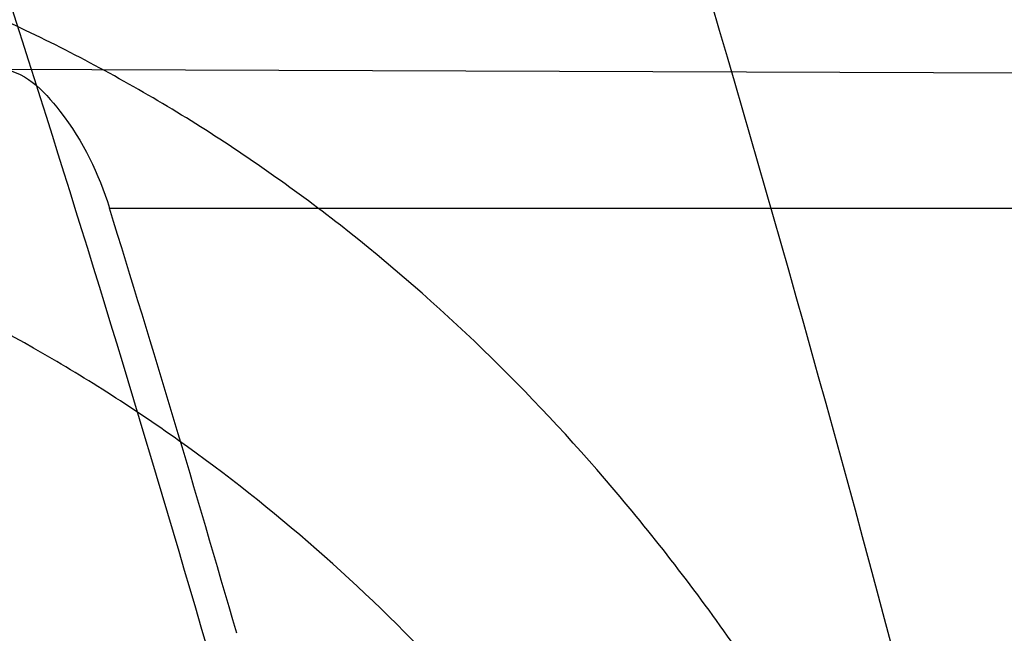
# Model space of a CAD drawing. Header units: millimetres. Extents: x 0 to 297, y 0 to 210.
# Tile 48 of 256: x 143.4739 to 143.4924, y 91.0929 to 91.1045. Entities that reach past the tile are written whole.
import ezdxf

# ---------------------------------------------------------------- set-up
doc = ezdxf.new("R2010")
doc.units = ezdxf.units.MM
doc.header["$LTSCALE"] = 16.335
doc.layers.get('0').update_dxf_attribs({"linetype": 'CONTINUOUS'})
for name, color, linetype in [('01_GLOBAL', 7, 'CONTINUOUS'), ('INTFCLR_1', 7, 'CONTINUOUS'), ('INTFCLR_144815', 7, 'CONTINUOUS')]:
    doc.layers.add(name, color=color, linetype=linetype)

msp = doc.modelspace()

# ---------------------------------------------------------------- linework, layer by layer
at = {"color": 7, "linetype": 'Continuous'}
msp.add_circle((144.2368034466, 92.193132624), 3.04, dxfattribs=at)
at = {"color": 9, "linetype": 'Continuous'}
msp.add_arc((144.2368034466, 92.193132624), 3.001038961, 182.9674534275, 267.0325465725, dxfattribs=at)
at = {"layer": '01_GLOBAL', "color": 7, "linetype": 'Continuous'}
msp.add_circle((144.2368034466, 92.193132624), 3.08, dxfattribs=at)
at = {"layer": 'INTFCLR_1', "color": 9, "linetype": 'Continuous'}
for p, q in [((143.4735235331, 91.10352335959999), (143.543664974, 91.1032785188)), ((143.4756137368, 91.1009089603), (143.5442669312, 91.1009089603))]:
    msp.add_line(p, q, dxfattribs=at)
at = {"layer": 'INTFCLR_1', "color": 6, "linetype": 'Continuous'}
for centre, radius, start, end in [((143.076579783, 90.97690896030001), 0.4827613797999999, 270, 90.00000002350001), ((143.076579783, 90.97690896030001), 0.4587930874, 270, 90.00000002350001), ((143.0759183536, 90.9769117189), 0.4184874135, 16.0920984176, 17.2354244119)]:
    msp.add_arc(centre, radius, start, end, dxfattribs=at)
at = {"layer": 'INTFCLR_1', "color": 9, "linetype": 'Continuous'}
msp.add_arc((143.076579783, 90.97690896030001), 0.417241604, 15.0858372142, 18.3537618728, dxfattribs=at)
for points, knots in [([(143.505791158, 90.8276271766), (143.5067409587, 90.8302116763), (143.5086022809, 90.8354304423), (143.5121486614, 90.84601401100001), (143.5179028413, 90.8650111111), (143.5232385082, 90.8873082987), (143.5267617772, 90.90723622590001), (143.5282429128, 90.9174118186), (143.5290073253, 90.92329723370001), (143.5307716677, 90.93807275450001), (143.5326049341, 90.9633194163), (143.5323109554, 90.99310602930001), (143.5309256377, 91.0124090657), (143.5300542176, 91.021322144), (143.5294126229, 91.02725019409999), (143.5274302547, 91.04325002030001), (143.5229291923, 91.06887020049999), (143.5164430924, 91.09388353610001), (143.5118037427, 91.1087295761), (143.5100588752, 91.1140398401), (143.5074043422, 91.1218621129), (143.501415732, 91.13821577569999), (143.4910739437, 91.16221785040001), (143.4792964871, 91.1848938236), (143.4710860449, 91.1988510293), (143.4672487, 91.2050639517), (143.4646994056, 91.2091138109), (143.4578048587, 91.21976497), (143.446251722, 91.2361118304), (143.4302039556, 91.2560120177), (143.4166114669, 91.2709286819), (143.4071163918, 91.280463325), (143.4018664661, 91.2855115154), (143.3945821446, 91.292319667), (143.3843862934, 91.301234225), (143.373349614, 91.3098835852), (143.3667450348, 91.31458051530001), (143.3640805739, 91.316384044), (143.3625174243, 91.3174211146), (143.360134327, 91.3189510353), (143.3576340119, 91.3204557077), (143.3554317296, 91.3216111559), (143.3541938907, 91.32218598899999), (143.3532081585, 91.3225375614), (143.3525262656, 91.3226967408), (143.3519536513, 91.3226102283), (143.3518421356, 91.322071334), (143.35211692, 91.3214756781), (143.35259409, 91.3206502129), (143.3533650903, 91.31961113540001), (143.354392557, 91.3183442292), (143.3556852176, 91.31685831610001), (143.3572290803, 91.3151525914), (143.358673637, 91.31359842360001), (143.3599466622, 91.3122446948), (143.3621637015, 91.30990205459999), (143.3658426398, 91.3060562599), (143.3733257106, 91.29820400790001), (143.3814986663, 91.2893945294), (143.3889438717, 91.2809746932), (143.3935459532, 91.2756206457), (143.4009463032, 91.2668314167), (143.4122758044, 91.252588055), (143.4271285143, 91.2318655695), (143.4378788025, 91.2149484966), (143.4449171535, 91.2029069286), (143.4496927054, 91.19443764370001), (143.457931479, 91.1789786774), (143.4689344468, 91.1556341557), (143.4765250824, 91.1361710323), (143.480055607, 91.1260798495)], [0, 0, 0, 0, 0.0103790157, 0.0208837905, 0.0420711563, 0.0851838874, 0.1071959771, 0.1183352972, 0.1239410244, 0.1295662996, 0.174425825, 0.2192336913, 0.2417180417, 0.247353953, 0.2529903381, 0.2641931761, 0.3081223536, 0.3509244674, 0.3614867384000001, 0.3667496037, 0.3719933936, 0.3926231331, 0.4323811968, 0.4704128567, 0.4888542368, 0.4934078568, 0.4979383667, 0.5068920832, 0.5412323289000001, 0.5733304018, 0.6031976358, 0.6172527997, 0.6240454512, 0.6306500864, 0.6548352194, 0.6750684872, 0.6834752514, 0.6853781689, 0.6871962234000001, 0.6905460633, 0.6960524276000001, 0.6981915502, 0.6999110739, 0.7012078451, 0.7020914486, 0.7026255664, 0.703100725, 0.7038824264, 0.7050749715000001, 0.7066970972, 0.7087489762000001, 0.7112252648, 0.7141188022, 0.7174211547, 0.7192230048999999, 0.7211233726, 0.7295789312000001, 0.7392839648, 0.7620096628, 0.7748693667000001, 0.7816473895, 0.7886214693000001, 0.8181786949, 0.8502212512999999, 0.8846823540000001, 0.8936821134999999, 0.9027944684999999, 0.9213301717, 0.9597016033, 1, 1, 1, 1]), ([(143.3574002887, 91.32090895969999), (143.3579828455, 91.3209088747), (143.360948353, 91.3197357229), (143.3643531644, 91.3177442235), (143.3676585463, 91.31566523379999), (143.3692467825, 91.31463053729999), (143.3719545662, 91.31283211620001), (143.378664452, 91.3081521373), (143.3898825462, 91.2995381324), (143.4002548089, 91.29065717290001), (143.4076654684, 91.28387553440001), (143.4130031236, 91.27885055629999), (143.422653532, 91.2693642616), (143.4364709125, 91.2545242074), (143.4527894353, 91.23472347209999), (143.4645442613, 91.2184512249), (143.4715593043, 91.2078481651), (143.474151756, 91.2038188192), (143.4780526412, 91.1976396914), (143.4863962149, 91.18376385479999), (143.4983688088, 91.16121559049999), (143.5088888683, 91.1373346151), (143.5149812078, 91.1210611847), (143.5176807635, 91.1132799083), (143.5194547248, 91.1079989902), (143.524169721, 91.0932405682), (143.5307635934, 91.068371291), (143.5353421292, 91.0428843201), (143.5373581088, 91.02696958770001), (143.5380104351, 91.0210743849), (143.5388963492, 91.01221151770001), (143.5403047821, 90.993017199), (143.5406037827, 90.96339318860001), (143.5387395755, 90.93828707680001), (143.5369460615, 90.9235962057), (143.5361688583, 90.9177433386), (143.5346627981, 90.9076231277), (143.5310794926, 90.8877998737), (143.5256534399, 90.86562413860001), (143.5198047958, 90.8467377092), (143.5161994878, 90.83621326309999), (143.5143072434, 90.8310236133), (143.5133416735, 90.828453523)], [0, 0, 0, 0, 0.0031306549, 0.0166311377, 0.0214593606, 0.0240790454, 0.0268205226, 0.0389267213, 0.0680356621, 0.1027866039, 0.1122691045, 0.1220183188, 0.1421809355, 0.1849822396, 0.2309158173, 0.2799873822, 0.2927706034, 0.2992370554, 0.3057353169, 0.3320403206, 0.3862319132, 0.4428084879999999, 0.4721383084, 0.4795908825, 0.487069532, 0.5020757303, 0.5628487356, 0.6251729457, 0.6410612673, 0.6490543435, 0.6570463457, 0.6889269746, 0.7524526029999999, 0.8160592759, 0.8240370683, 0.8319876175, 0.8477879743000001, 0.8790177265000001, 0.9402188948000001, 0.970317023, 0.9852457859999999, 1, 1, 1, 1]), ([(143.4782142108, 91.07575146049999), (143.4778432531, 91.07717322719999), (143.4772516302, 91.0792938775), (143.4763913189, 91.0820936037), (143.4750599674, 91.0861664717), (143.4728492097, 91.09203419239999), (143.4701809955, 91.0976425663), (143.4682125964, 91.1011630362), (143.4668805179, 91.10340012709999), (143.4644747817, 91.1070712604), (143.4606652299, 91.1118482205), (143.456701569, 91.11554701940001), (143.453888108, 91.11769080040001), (143.4519718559, 91.1190336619), (143.4484919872, 91.1211788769), (143.4431212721, 91.1236822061), (143.4379877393, 91.12526904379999), (143.4344326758, 91.1261085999), (143.4319715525, 91.1266220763), (143.4275405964, 91.1273837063), (143.420994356, 91.1280917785), (143.4142890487, 91.1284340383), (143.4094678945, 91.128544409), (143.4066374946, 91.1285772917), (143.4023062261, 91.1285997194), (143.3957460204, 91.128539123), (143.3869266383, 91.1283515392), (143.3810082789, 91.12819192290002), (143.3780296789, 91.12810376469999)], [0, 0, 0, 0, 0.0346278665, 0.051871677, 0.0690216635, 0.135606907, 0.1994957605, 0.215141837, 0.2306514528, 0.2608466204, 0.3185308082, 0.3741944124, 0.3880448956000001, 0.4018755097, 0.4293241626, 0.4842905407, 0.5409817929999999, 0.5556132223, 0.5703744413, 0.6002237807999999, 0.6615312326, 0.7254044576, 0.7584008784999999, 0.7751754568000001, 0.7921112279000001, 0.8604747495, 0.9297738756, 1, 1, 1, 1]), ([(143.480055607, 91.1260798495), (143.4837259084, 91.1155891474), (143.4903909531, 91.0940316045), (143.4967360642, 91.0663225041), (143.4998687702, 91.04781634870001), (143.5011284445, 91.03908602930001), (143.5019170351, 91.03321160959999), (143.5038463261, 91.0170292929), (143.5057008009, 90.99034417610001), (143.5054397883, 90.96356436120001), (143.5044671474, 90.9471924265), (143.504022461, 90.9412179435), (143.5032714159, 90.9323261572), (143.5012002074, 90.91339241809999), (143.4963788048, 90.88484585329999), (143.49048443, 90.86114028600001), (143.4864832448, 90.8475354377), (143.4848602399, 90.84220041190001), (143.4819377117, 90.8330489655), (143.4757637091, 90.8153843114), (143.4658991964, 90.7913053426), (143.4557508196, 90.7706295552), (143.4492053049, 90.7585613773), (143.4468307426, 90.7543048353), (143.4433023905, 90.74809499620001), (143.4357024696, 90.7352960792), (143.4236423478, 90.7168780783), (143.4088585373, 90.6967735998), (143.3981978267, 90.6836583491), (143.3920521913, 90.6764597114), (143.3897353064, 90.67377295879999), (143.3858253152, 90.6693041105), (143.3786022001, 90.6612629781), (143.3707422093, 90.65288706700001), (143.3636495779, 90.6454713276), (143.3593994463, 90.6410102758), (143.3560255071, 90.6373676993), (143.3538487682, 90.6348460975), (143.3526496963, 90.6332520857), (143.3521523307, 90.6324062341), (143.3518509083, 90.63179937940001), (143.3519780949, 90.6310096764), (143.3536612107, 90.6313530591), (143.3555127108, 90.6322404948), (143.3588652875, 90.6340529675), (143.3620632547, 90.63609007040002), (143.3646891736, 90.63783994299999), (143.3663741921, 90.6389985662), (143.3692060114, 90.6409804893), (143.3737350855, 90.64429641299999), (143.3800639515, 90.6492162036), (143.3895251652, 90.6570018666), (143.3979931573, 90.6645963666), (143.4054028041, 90.6717023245), (143.4107134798, 90.67694344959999), (143.4202844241, 90.68681168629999), (143.4339256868, 90.7022001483), (143.4499433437, 90.72266038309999), (143.4614126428, 90.7394215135), (143.4682300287, 90.75032242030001), (143.4707469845, 90.75446396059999), (143.4745342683, 90.76081850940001), (143.4826220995, 90.77508671), (143.4941655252, 90.79824657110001), (143.5021068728, 90.8176018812), (143.505791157, 90.8276271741)], [0, 0, 0, 0, 0.0419354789, 0.08505031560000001, 0.1071497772, 0.1127379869, 0.1183317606, 0.1295131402, 0.1742263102, 0.2191466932, 0.230445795, 0.2361065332, 0.241751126, 0.2641147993, 0.3079545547, 0.3508736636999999, 0.3561840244, 0.3614616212, 0.3719139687, 0.3924297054, 0.4320526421, 0.4700131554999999, 0.4792642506, 0.483852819, 0.4884035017, 0.5062126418, 0.5400088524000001, 0.5714206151, 0.6003317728, 0.6037560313, 0.6071340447, 0.6137178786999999, 0.6261602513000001, 0.6479155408, 0.6570536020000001, 0.6648783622, 0.6711643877, 0.6757843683, 0.6774462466, 0.6786751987, 0.6794900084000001, 0.6799813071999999, 0.6813020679, 0.6842478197, 0.6888651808, 0.6950795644, 0.6987591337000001, 0.70073729, 0.7027989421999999, 0.7117993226, 0.7219139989, 0.7330405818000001, 0.7580265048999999, 0.7648041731, 0.7717766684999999, 0.7861782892, 0.816667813, 0.8493175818, 0.8841610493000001, 0.8932352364, 0.8978283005, 0.9024468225, 0.9211469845, 0.9596997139, 1, 1, 1, 1]), ([(143.4760311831, 91.07510722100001), (143.4756628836, 91.0764621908), (143.4750755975, 91.07848288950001), (143.4742230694, 91.081149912), (143.4729040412, 91.0850335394), (143.4707156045, 91.0906309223), (143.4680853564, 91.0959748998), (143.4661490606, 91.09933023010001), (143.464837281, 91.10146586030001), (143.4624672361, 91.1049749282), (143.4587207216, 91.1095433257), (143.4548405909, 91.11307904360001), (143.4520891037, 91.1151331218), (143.4502128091, 91.1164235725), (143.4468054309, 91.11848832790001), (143.4415565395, 91.1209060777), (143.4365468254, 91.1224535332), (143.433077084, 91.1232793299), (143.4306756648, 91.12378839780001), (143.4263533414, 91.12454734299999), (143.419970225, 91.1252773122), (143.4134314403, 91.12566151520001), (143.4087303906, 91.12581108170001), (143.4059708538, 91.12586891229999), (143.401748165, 91.1259307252), (143.3953515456, 91.1259367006), (143.3867501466, 91.12584804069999), (143.3809773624, 91.1257570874), (143.3780715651, 91.1257063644)], [0, 0, 0, 0, 0.0341067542, 0.0511005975, 0.068008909, 0.1337310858, 0.1969343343, 0.2124407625, 0.2278215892, 0.257805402, 0.3152480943, 0.3708921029, 0.3847695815, 0.3986396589, 0.4261925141, 0.481455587, 0.5385040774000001, 0.553232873, 0.5680896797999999, 0.5981246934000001, 0.6597952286, 0.7240152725, 0.7571801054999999, 0.774039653, 0.7910593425, 0.8597607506, 0.9294066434, 1, 1, 1, 1]), ([(143.3574002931, 90.6329089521), (143.3572429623, 90.6329089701), (143.3568577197, 90.6329849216), (143.3568775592, 90.6336774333), (143.3572897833, 90.63438990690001), (143.3580025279, 90.63544892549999), (143.3590890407, 90.6367667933), (143.3605161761, 90.6383861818), (143.3622809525, 90.6402852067), (143.364262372, 90.64235883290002), (143.366417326, 90.6445772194), (143.3695810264, 90.647809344), (143.3761156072, 90.6544648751), (143.384127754, 90.66278898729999), (143.391492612, 90.67078447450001), (143.3954790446, 90.6752283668), (143.3978410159, 90.6779000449), (143.4041032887, 90.6850552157), (143.4149655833, 90.6980920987), (143.4300350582, 90.7180883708), (143.4423327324, 90.7364164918), (143.4500842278, 90.74915778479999), (143.4536819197, 90.7553382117), (143.4561024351, 90.75957339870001), (143.4627716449, 90.77157583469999), (143.4731139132, 90.7921423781), (143.4831746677, 90.8161140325), (143.4894718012, 90.8337029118), (143.4924519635, 90.8428134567), (143.4941067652, 90.8481240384), (143.4981845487, 90.86166066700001), (143.5041933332, 90.8852508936), (143.5091109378, 90.9136744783), (143.5112232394, 90.9325267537), (143.5119890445, 90.94137893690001), (143.5124424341, 90.9473263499), (143.5134340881, 90.9636235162), (143.5137003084, 90.9902855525), (143.5118091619, 91.01685089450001), (143.5098423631, 91.03295754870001), (143.5090383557, 91.0388051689), (143.5077538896, 91.047496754), (143.5045588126, 91.0659242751), (143.498087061, 91.0935137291), (143.4912937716, 91.1149624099), (143.4875537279, 91.1253987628)], [0, 0, 0, 0, 0.0008731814, 0.0017184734, 0.0032338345, 0.0055641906, 0.008732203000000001, 0.0127298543, 0.0175349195, 0.0231216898, 0.028646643, 0.0346996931, 0.0482229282, 0.0804128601, 0.09881585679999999, 0.1085510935, 0.1135452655, 0.1186072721, 0.1613234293, 0.207686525, 0.2575125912, 0.2837456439, 0.2904463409, 0.297201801, 0.3108185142, 0.3666506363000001, 0.4248611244, 0.4549770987, 0.470314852, 0.4780577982, 0.4858479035, 0.548777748, 0.6130125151, 0.6457681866, 0.6540348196, 0.6623247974, 0.6788712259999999, 0.7446474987, 0.8101274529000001, 0.8265054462, 0.8346996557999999, 0.8428862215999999, 0.8752668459, 0.9384715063, 1, 1, 1, 1]), ([(143.4955718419, 91.07371202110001), (143.4952436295, 91.0751229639), (143.4944902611, 91.07789507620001), (143.4933147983, 91.0812724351), (143.492241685, 91.08388270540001), (143.4911029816, 91.0863876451), (143.4895429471, 91.0893555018), (143.4877777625, 91.0921348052), (143.4862617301, 91.0941991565), (143.4839807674, 91.09701864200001), (143.4814054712, 91.0995307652), (143.4785838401, 91.1016195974), (143.4767003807, 91.10286315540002), (143.4732882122, 91.1047454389), (143.4696059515, 91.10607901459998), (143.4663573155, 91.10685173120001), (143.4641216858, 91.1072857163), (143.4600670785, 91.10781242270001), (143.4565390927, 91.1078933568), (143.4541697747, 91.10782830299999)], [0, 0, 0, 0, 0.0736783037, 0.1459642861, 0.18172594, 0.2171910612, 0.2858878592, 0.3520712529, 0.3844359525, 0.4161009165, 0.5365327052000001, 0.5657771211, 0.5946184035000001, 0.6512644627, 0.7636610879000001, 0.7922337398, 0.8211066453, 0.8794481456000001, 1, 1, 1, 1]), ([(143.4921648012, 91.07290896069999), (143.4918383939, 91.0741501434), (143.4910923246, 91.07659026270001), (143.4899360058, 91.0795531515), (143.4888853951, 91.08184362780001), (143.4877674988, 91.0840485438), (143.4862377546, 91.08666227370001), (143.484516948, 91.08910176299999), (143.4830420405, 91.0909140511), (143.4808053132, 91.0934144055), (143.4782971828, 91.0956242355), (143.475577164, 91.0974540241), (143.4737473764, 91.09855641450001), (143.4704255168, 91.1002302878), (143.466872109, 91.1014110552), (143.4637402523, 91.10210828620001), (143.4615790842, 91.1025003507), (143.4576633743, 91.10299027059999), (143.4542595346, 91.1030824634), (143.4519711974, 91.10304252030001)], [0, 0, 0, 0, 0.0701429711, 0.1392985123, 0.1736599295, 0.2078369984, 0.2743812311, 0.3389829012, 0.370778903, 0.4020358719, 0.5223382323, 0.5518983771, 0.5811774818, 0.6390375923, 0.7549036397, 0.7844765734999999, 0.8144030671, 0.8749126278, 1, 1, 1, 1])]:
    msp.add_open_spline(points, degree=3, knots=knots, dxfattribs=at)
at = {"layer": 'INTFCLR_1', "color": 6, "linetype": 'Continuous'}
for points, knots in [([(143.391388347, 91.3209089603), (143.3904120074, 91.3209089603), (143.3921762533, 91.3175482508), (143.3936912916, 91.315694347), (143.3961672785, 91.3124411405), (143.3992225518, 91.30876154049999), (143.403128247, 91.3040654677), (143.4076936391, 91.29861198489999), (143.4125904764, 91.2926805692), (143.4174256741, 91.286720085), (143.4219266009, 91.28104271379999), (143.4260587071, 91.27571427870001), (143.4298162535, 91.27075815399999), (143.4332121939, 91.266182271), (143.4362702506, 91.26197618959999), (143.4390204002, 91.2581218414), (143.4414908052, 91.2545969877), (143.44370074, 91.2513921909), (143.4456749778, 91.24848640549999), (143.4474377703, 91.24585559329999), (143.4490168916, 91.24346918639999), (143.4504211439, 91.2413232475), (143.4516679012, 91.2393981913), (143.4527743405, 91.2376740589), (143.4537663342, 91.2361152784), (143.4546489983, 91.2347177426), (143.4556772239, 91.23307898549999), (143.456672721, 91.23147797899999), (143.4576979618, 91.229813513), (143.4585721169, 91.2283843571), (143.4595323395, 91.2268022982), (143.4605887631, 91.22504676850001), (143.4617562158, 91.22308812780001), (143.4630444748, 91.22090314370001), (143.464465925, 91.21846216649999), (143.4660286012, 91.2157418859), (143.4677482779, 91.21270225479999), (143.4696392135, 91.20930191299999), (143.4717186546, 91.20548838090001), (143.4740086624, 91.2011951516), (143.4765248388, 91.1963580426), (143.4792812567, 91.1909028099), (143.4822951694, 91.18473858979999), (143.4855914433, 91.1777384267), (143.4891913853, 91.16974930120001), (143.4931140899, 91.16057587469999), (143.4973740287, 91.14998328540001), (143.5019825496, 91.13763594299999), (143.5068772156, 91.12325026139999), (143.5117345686, 91.10722271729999), (143.5162134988, 91.0902287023), (143.5200746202, 91.0730385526), (143.5232856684, 91.05580143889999), (143.5258459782, 91.03858559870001), (143.5277689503, 91.0213883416), (143.5290609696, 91.0042502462), (143.529733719, 90.9871546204), (143.5297948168, 90.97012845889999), (143.5292510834, 90.9531560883), (143.5281065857, 90.9362397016), (143.5263644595, 90.9193928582), (143.5240214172, 90.9025816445), (143.5210770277, 90.88582850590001), (143.5175167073, 90.8690970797), (143.5133376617, 90.85240858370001), (143.5085942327, 90.8359945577), (143.5035656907, 90.8206525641), (143.4986112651, 90.80703250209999), (143.4940105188, 90.7954001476), (143.4897809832, 90.7854046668), (143.485903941, 90.7767502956), (143.4823616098, 90.7692115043), (143.4791285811, 90.76260345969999), (143.4761817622, 90.75678861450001), (143.4734988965, 90.7516551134), (143.4710647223, 90.7471189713), (143.4688610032, 90.7431068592), (143.466865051, 90.7395466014), (143.4650570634, 90.7363786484), (143.4634184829, 90.7335526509), (143.461937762, 90.7310351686), (143.4606041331, 90.72879595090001), (143.4594032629, 90.72680144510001), (143.4583170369, 90.7250147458), (143.457331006, 90.7234069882), (143.4564183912, 90.7219306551), (143.4555069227, 90.720467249), (143.4545265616, 90.7189048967), (143.4534184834, 90.71715367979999), (143.4521719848, 90.7152023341), (143.4507682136, 90.71302749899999), (143.4491853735, 90.7106037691), (143.4474055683, 90.7079124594), (143.4454085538, 90.7049352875), (143.4431685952, 90.701647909), (143.4406602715, 90.6980271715), (143.4378551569, 90.6940523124), (143.4347311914, 90.6897123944), (143.4312583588, 90.6849889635), (143.4274059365, 90.6798656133), (143.4231637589, 90.6743560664), (143.4185304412, 90.6684770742), (143.4135422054, 90.66229925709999), (143.408452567, 90.6561180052), (143.4036878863, 90.6504204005), (143.3995946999, 90.6455048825), (143.3963986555, 90.6416642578), (143.3938021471, 90.6382708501), (143.3922373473, 90.6363594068), (143.3903920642, 90.6329089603), (143.391388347, 90.6329089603)], [0, 0, 0, 0, 0.0038604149, 0.007501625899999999, 0.0124785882, 0.0188917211, 0.0268498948, 0.0364677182, 0.0470694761, 0.05724446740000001, 0.066818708, 0.0757144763, 0.0839053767, 0.0914099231, 0.0982451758, 0.1044667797, 0.1101313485, 0.11526428, 0.1198589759, 0.1240215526, 0.1277856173, 0.1311734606, 0.1341617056, 0.1368541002, 0.1392736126, 0.1414672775, 0.143389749, 0.1469230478, 0.1489215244, 0.1511192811, 0.1535471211, 0.1562389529, 0.1592204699, 0.1625628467, 0.1662680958, 0.1703891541, 0.1749670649, 0.1800767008, 0.1857729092, 0.1921414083, 0.199315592, 0.2073311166, 0.2163077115, 0.2264451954, 0.2379233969, 0.2509534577, 0.2658909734, 0.2830621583, 0.3030578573, 0.3259639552, 0.3492662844, 0.3725305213, 0.3956109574, 0.4185782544, 0.4413347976, 0.4640172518, 0.4865192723, 0.5089682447, 0.5313242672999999, 0.5536477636, 0.5759939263, 0.5982772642, 0.6207472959, 0.6432362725, 0.6658996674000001, 0.6887559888, 0.7107777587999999, 0.7297237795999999, 0.7460531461, 0.7602331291, 0.7726347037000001, 0.7835467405, 0.7931663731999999, 0.8017211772, 0.8093215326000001, 0.8160683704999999, 0.8220757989, 0.8274205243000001, 0.8322066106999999, 0.8364980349, 0.8403367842, 0.8437547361, 0.8468031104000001, 0.8495420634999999, 0.8520223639, 0.8542604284, 0.8564046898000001, 0.8588391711, 0.861553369, 0.8645986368, 0.8679945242, 0.8717882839, 0.8760445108, 0.8807522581, 0.8859628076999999, 0.8917731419, 0.8981681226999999, 0.9051985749, 0.9129160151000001, 0.9213486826, 0.9305434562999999, 0.9404096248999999, 0.9509435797, 0.9619432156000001, 0.9720502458, 0.9803711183, 0.9870628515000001, 0.9922716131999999, 0.9960607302, 1, 1, 1, 1]), ([(143.3913883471, 90.6329089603), (143.3925009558, 90.6329089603), (143.3944304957, 90.6342092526), (143.3973970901, 90.6359951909), (143.4007982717, 90.63846662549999), (143.4050037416, 90.641686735), (143.4100111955, 90.64579797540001), (143.4155298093, 90.6505901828), (143.4211292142, 90.6557134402), (143.4264144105, 90.6607775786), (143.43125736, 90.6656028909), (143.4356657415, 90.6701567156), (143.4396603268, 90.6744161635), (143.4432708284, 90.6783761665), (143.4465216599, 90.6820354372), (143.4494397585, 90.68539654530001), (143.4520627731, 90.68848206), (143.4544121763, 90.6912986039), (143.456513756, 90.6938607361), (143.4583900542, 90.69618388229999), (143.4600695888, 90.6982924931), (143.4615949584, 90.7002315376), (143.4630975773, 90.7021632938), (143.4646983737, 90.7042463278), (143.4663978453, 90.7064880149), (143.4680793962, 90.7087376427), (143.4697311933, 90.7109767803), (143.4714499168, 90.71333865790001), (143.4733525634, 90.7159926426), (143.4754791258, 90.7190089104), (143.477855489, 90.7224451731), (143.4805066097, 90.7263640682), (143.4834545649, 90.73083052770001), (143.4867221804, 90.73592456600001), (143.4903444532, 90.7417581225), (143.4943554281, 90.74846001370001), (143.4987865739, 90.7561875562), (143.5036710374, 90.7651488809), (143.5090369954, 90.7755879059), (143.5149200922, 90.78786990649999), (143.5212054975, 90.8021696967), (143.5274896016, 90.8180379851), (143.5333654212, 90.8347684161), (143.5385840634, 90.85172715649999), (143.543100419, 90.8687485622), (143.5469295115, 90.8858143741), (143.5500694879, 90.9028343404), (143.5525457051, 90.9198546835), (143.5543635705, 90.93680288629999), (143.5555404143, 90.953705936), (143.5560867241, 90.9705470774), (143.5560112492, 90.9873292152), (143.5553196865, 91.00406232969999), (143.5540157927, 91.0207358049), (143.5520992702, 91.03735679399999), (143.5495685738, 91.05392286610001), (143.5464237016, 91.0704086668), (143.5426520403, 91.08685112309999), (143.5382472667, 91.1032296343), (143.5331875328, 91.11956315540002), (143.527486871, 91.1357686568), (143.5213730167, 91.1512348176), (143.515238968, 91.1652433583), (143.5094946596, 91.17729987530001), (143.5042564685, 91.18755505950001), (143.4994933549, 91.19635787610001), (143.4951738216, 91.20395281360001), (143.4912628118, 91.21054467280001), (143.4877284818, 91.21628951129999), (143.4845342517, 91.2213187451), (143.4816534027, 91.22572797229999), (143.4790579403, 91.22960449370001), (143.4767281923, 91.23301003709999), (143.4746357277, 91.2360102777), (143.472765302, 91.23864767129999), (143.4710870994, 91.24097947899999), (143.46957943, 91.2430470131), (143.4681380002, 91.2450001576), (143.4666395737, 91.2470074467), (143.4649885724, 91.2491911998), (143.463288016, 91.2514092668), (143.4615819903, 91.2536039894), (143.4598543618, 91.2557981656), (143.4579581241, 91.2581730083), (143.4558400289, 91.260784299), (143.4534675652, 91.2636590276), (143.4508179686, 91.26680939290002), (143.447859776, 91.2702519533), (143.4445666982, 91.2739955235), (143.4409044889, 91.27805121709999), (143.4368464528, 91.28241728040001), (143.4323696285, 91.2870829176), (143.4274456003, 91.2920302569), (143.4220754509, 91.2972158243), (143.4163486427, 91.3024971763), (143.410661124, 91.30747107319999), (143.4054543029, 91.3117747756), (143.4010724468, 91.3151480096), (143.3975442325, 91.3177259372), (143.3944939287, 91.3195690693), (143.3925216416, 91.3209089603), (143.3913883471, 91.3209089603)], [0, 0, 0, 0, 0.0042187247, 0.0081401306, 0.0133978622, 0.0200459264, 0.0282638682, 0.0379443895, 0.0477615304, 0.05703690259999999, 0.0656973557, 0.0736821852, 0.0810680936, 0.0878383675, 0.0940009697, 0.0996271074, 0.1047154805, 0.1093563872, 0.1135342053, 0.1172803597, 0.1206792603, 0.1237557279, 0.1266349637, 0.1299589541, 0.1337168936, 0.1373013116, 0.1406085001, 0.1442672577, 0.148377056, 0.1529904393, 0.1582606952, 0.164218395, 0.1709303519, 0.1785521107, 0.1871652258, 0.1969659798, 0.2081658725, 0.2209392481, 0.2356613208, 0.2526660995, 0.2725685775, 0.2948769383, 0.3173640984, 0.3397873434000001, 0.3621386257, 0.3841211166, 0.4060891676, 0.4277469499, 0.4493218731, 0.470705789, 0.4919793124, 0.5131981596, 0.5343255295, 0.5554668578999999, 0.5765984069, 0.5977513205, 0.6189954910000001, 0.6402209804, 0.6617015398, 0.6832900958, 0.7050415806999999, 0.7268239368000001, 0.7463339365, 0.7630160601, 0.7774553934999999, 0.7899931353, 0.8009638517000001, 0.8105830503, 0.8190545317, 0.8265380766, 0.8331730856, 0.8390248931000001, 0.8442268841, 0.8488182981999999, 0.8528943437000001, 0.8564866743, 0.8597116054, 0.8625968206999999, 0.8656908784, 0.8692094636, 0.8729771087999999, 0.8762884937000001, 0.879749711, 0.8835661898, 0.8878115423, 0.8924986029, 0.8976989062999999, 0.9034198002, 0.9097088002, 0.9166034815, 0.9241390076, 0.9323094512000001, 0.9411199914, 0.9506041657, 0.9606137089, 0.9706541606, 0.9792553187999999, 0.9862062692, 0.9916647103, 0.9957028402, 1, 1, 1, 1]), ([(143.4735235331, 91.10352335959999), (143.4739914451, 91.10352172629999), (143.4749402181, 91.1025609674), (143.475411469, 91.1015609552), (143.4756137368, 91.1009089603)], [0, 0, 0, 0, 0.4066831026, 1, 1, 1, 1])]:
    msp.add_open_spline(points, degree=3, knots=knots, dxfattribs=at)
at = {"layer": 'INTFCLR_144815', "color": 6, "linetype": 'Continuous'}
for radius in [0.5104906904, 0.4864760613]:
    msp.add_circle((143.076579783, 90.97690896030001), radius, dxfattribs=at)
for radius, start, end in [(0.7037433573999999, 313.9937911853, 154.5150993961), (0.6797433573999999, 312.9543589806, 154.5144414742), (0.6572577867, 282.2440355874, 71.2863570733)]:
    msp.add_arc((143.076579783, 90.97690896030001), radius, start, end, dxfattribs=at)
at = {"layer": 'INTFCLR_144815', "color": 9, "linetype": 'Continuous'}
for centre, radius, start, end in [((143.076579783, 90.97690896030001), 0.6528896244, 292.4997540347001, 54.0964566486), ((143.0765826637, 90.97691030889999), 0.5889741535, 292.4997540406, 54.09645665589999), ((143.0766003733, 90.97691387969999), 0.5790161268, 311.2505121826, 48.7494878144)]:
    msp.add_arc(centre, radius, start, end, dxfattribs=at)
at = {"layer": 'INTFCLR_144815', "color": 6, "linetype": 'Continuous'}
for points, knots in [([(143.559959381, 90.9769089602), (143.559959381, 90.97942306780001), (143.5599220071, 90.98445191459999), (143.5597537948, 90.991994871), (143.5594733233, 90.9995378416), (143.5590804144, 91.0070808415), (143.5585748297, 91.01462372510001), (143.5579562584, 91.0221664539), (143.5572243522, 91.02970866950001), (143.5563786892, 91.0372501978), (143.5554188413, 91.0447904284), (143.5543443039, 91.05232900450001), (143.5531546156, 91.0598649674), (143.5518492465, 91.0673976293), (143.5504277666, 91.0749256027), (143.5488896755, 91.0824478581), (143.5472346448, 91.08996252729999), (143.5454623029, 91.097468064), (143.5435725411, 91.1049619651), (143.5415652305, 91.1124420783), (143.5394406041, 91.11990520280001), (143.5371989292, 91.1273484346), (143.5348409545, 91.13476773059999), (143.5323675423, 91.1421592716), (143.529780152, 91.1495180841), (143.5270804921, 91.1568392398), (143.5242709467, 91.1641167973), (143.5213543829, 91.17134449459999), (143.5183344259, 91.17851521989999), (143.5152154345, 91.1856212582), (143.5120026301, 91.19265416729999), (143.5087022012, 91.19960473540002), (143.505321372, 91.2064630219), (143.5018684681, 91.2132183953), (143.4983529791, 91.2198595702), (143.4947855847, 91.22637469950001), (143.4911781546, 91.2327514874), (143.4875436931, 91.2389773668), (143.4838962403, 91.24503970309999), (143.4802507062, 91.2509260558), (143.4766226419, 91.2566244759), (143.473027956, 91.2621238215), (143.4694825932, 91.2674140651), (143.4660021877, 91.2724865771), (143.4626017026, 91.2773343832), (143.459295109, 91.2819523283), (143.4560950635, 91.2863372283), (143.4530128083, 91.2904877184), (143.4500581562, 91.2944040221), (143.4472396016, 91.29808760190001), (143.4445638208, 91.3015416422), (143.4420354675, 91.3047711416), (143.4396569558, 91.3077830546), (143.4374291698, 91.31058532), (143.4353519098, 91.3131862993), (143.4334244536, 91.3155941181), (143.4316455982, 91.3178166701), (143.4300138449, 91.3198614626), (143.4285275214, 91.32173548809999), (143.4271849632, 91.3234451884), (143.4259844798, 91.3249961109), (143.4249241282, 91.3263946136), (143.4240021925, 91.3276429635), (143.4232155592, 91.32875491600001), (143.422565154, 91.3297078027), (143.4220400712, 91.3305844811), (143.4215107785, 91.33140008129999), (143.4211293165, 91.33289918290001), (143.4216624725, 91.3329088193)], [0, 0, 0, 0, 0.0193232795, 0.0386507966, 0.0579870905, 0.0773359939, 0.09670230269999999, 0.1160891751, 0.1355014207, 0.154941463, 0.1744140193, 0.1939206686, 0.213465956, 0.2330500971, 0.2526769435, 0.2723457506, 0.2920596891, 0.3118161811, 0.3316171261, 0.3514582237, 0.3713396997, 0.3912550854, 0.4112023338, 0.4311723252, 0.4511600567, 0.471153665, 0.4911437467, 0.5111161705, 0.5310553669, 0.5509435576, 0.5707599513, 0.5904809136, 0.6100798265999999, 0.6295269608, 0.6487896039, 0.6678319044, 0.6866152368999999, 0.7050985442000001, 0.7232388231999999, 0.7409918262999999, 0.758313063, 0.7751587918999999, 0.7914870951, 0.8072590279, 0.8224396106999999, 0.8369988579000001, 0.8509122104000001, 0.8641615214, 0.8767332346, 0.8886179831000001, 0.8998102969, 0.9103147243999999, 0.9201416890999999, 0.9293075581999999, 0.9378296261, 0.9457257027, 0.9530130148, 0.9597096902, 0.9658325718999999, 0.9713969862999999, 0.9764171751, 0.9809076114, 0.9848822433, 0.9883555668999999, 0.9913411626, 0.9938520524, 0.9959015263, 1, 1, 1, 1]), ([(143.433067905, 90.62090910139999), (143.4328265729, 90.6209135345), (143.4324756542, 90.62173267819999), (143.4330197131, 90.6224610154), (143.4334366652, 90.6233453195), (143.4339703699, 90.62419814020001), (143.4346161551, 90.625198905), (143.4354019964, 90.62633936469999), (143.4363208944, 90.62762784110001), (143.4373778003, 90.629067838), (143.4385738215, 90.6306651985), (143.4399109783, 90.6324252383), (143.441391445, 90.63435475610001), (143.4430186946, 90.6364625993), (143.4447956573, 90.638757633), (143.4467226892, 90.6412461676), (143.4487964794, 90.6439306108), (143.4510117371, 90.6468115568), (143.4533657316, 90.6498936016), (143.4558612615, 90.6531893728), (143.4585019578, 90.6567137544), (143.461284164, 90.6604731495), (143.4641988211, 90.6644674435), (143.4672349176, 90.66869431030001), (143.4703835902, 90.673154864), (143.473633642, 90.6778472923), (143.4769725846, 90.6827680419), (143.4803867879, 90.68791175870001), (143.4838617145, 90.69327133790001), (143.4873822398, 90.69883811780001), (143.4909329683, 90.704602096), (143.4944985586, 90.7105522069), (143.4980640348, 90.7166766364), (143.5016150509, 90.7229631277), (143.5051380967, 90.72939925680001), (143.508620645, 90.7359726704), (143.5120512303, 90.7426712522), (143.5154195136, 90.7494833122), (143.5187162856, 90.75639770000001), (143.5219334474, 90.7634039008), (143.5250639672, 90.77049210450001), (143.5281017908, 90.777653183), (143.5310417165, 90.78487857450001), (143.5338798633, 90.7921616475), (143.5366072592, 90.7994810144), (143.5392210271, 90.8068281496), (143.5417223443, 90.8142048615), (143.5441140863, 90.8216202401), (143.5463966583, 90.8290768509), (143.5485670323, 90.8365654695), (143.5506238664, 90.84408177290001), (143.5525648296, 90.8516162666), (143.5543887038, 90.8591617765), (143.5560958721, 90.86671694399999), (143.5576869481, 90.8742815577), (143.5591625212, 90.881855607), (143.5605229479, 90.88943824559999), (143.5617683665, 90.89702739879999), (143.5628989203, 90.9046205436), (143.5639149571, 90.91221615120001), (143.5648169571, 90.91981379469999), (143.5656053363, 90.9274129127), (143.5662804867, 90.9350130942), (143.5668427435, 90.942613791), (143.5672924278, 90.9502149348), (143.5676297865, 90.9578162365), (143.5678550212, 90.9654177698), (143.5679682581, 90.97301929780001), (143.5679695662, 90.9806209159), (143.567858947, 90.9882224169), (143.5676363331, 90.99582392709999), (143.5673015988, 91.00342523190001), (143.5668545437, 91.01102638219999), (143.5662949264, 91.0186270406), (143.5656224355, 91.0262270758), (143.5648367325, 91.0338260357), (143.5639374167, 91.0414235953), (143.5629240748, 91.0490191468), (143.5617962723, 91.05661196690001), (143.5605535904, 91.0642010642), (143.5591956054, 91.07178539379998), (143.5577218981, 91.0793638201), (143.5561322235, 91.0869343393), (143.5544265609, 91.09449419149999), (143.5526049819, 91.10204067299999), (143.5506674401, 91.10957186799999), (143.5486137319, 91.117086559), (143.5464439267, 91.1245825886), (143.5441586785, 91.13205611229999), (143.5417591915, 91.139502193), (143.5392470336, 91.1469155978), (143.5366239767, 91.1542912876), (143.5338923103, 91.16162359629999), (143.5310549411, 91.16890614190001), (143.5281154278, 91.1761319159), (143.525078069, 91.1832932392), (143.5219479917, 91.1903817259), (143.5187312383, 91.19738826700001), (143.5154348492, 91.20430302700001), (143.512066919, 91.2111154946), (143.5086366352, 91.2178145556), (143.5051543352, 91.2243885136), (143.5016314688, 91.2308252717), (143.4980805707, 91.2371124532), (143.4945151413, 91.2432376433), (143.4909495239, 91.24918858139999), (143.4873986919, 91.2549534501), (143.4838779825, 91.2605211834), (143.480402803, 91.2658817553), (143.4769882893, 91.27102648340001), (143.4736489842, 91.2759482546), (143.4703985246, 91.28064170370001), (143.4672493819, 91.28510330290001), (143.464212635, 91.2893314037), (143.4612978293, 91.29332617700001), (143.4585129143, 91.29708947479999), (143.4558642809, 91.3006245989), (143.4533568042, 91.30393610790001), (143.450993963, 91.30702956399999), (143.4487779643, 91.3099113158), (143.4467099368, 91.3125882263), (143.444790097, 91.3150674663), (143.4430178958, 91.31735635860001), (143.4413922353, 91.31946213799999), (143.4399116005, 91.32139186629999), (143.4385741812, 91.323152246), (143.4373781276, 91.32474964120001), (143.4363211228, 91.32618976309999), (143.4354021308, 91.3274783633), (143.4346162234, 91.32861891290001), (143.4339704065, 91.32961972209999), (143.4334366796, 91.3304725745), (143.4330197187, 91.3313568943), (143.4324756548, 91.33208523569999), (143.4328265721, 91.33290438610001), (143.433067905, 91.3329088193)], [0, 0, 0, 0, 0.0009310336, 0.002365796, 0.0034193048, 0.0047077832, 0.006237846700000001, 0.0080159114, 0.0100484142, 0.0123424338, 0.0149055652, 0.0177455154, 0.0208683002, 0.0242865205, 0.0280168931, 0.0320641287, 0.03642688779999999, 0.0411013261, 0.0460820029, 0.0513859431, 0.0570470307, 0.0630689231, 0.0694259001, 0.0761196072, 0.0831428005, 0.0904858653, 0.0981365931, 0.1060799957, 0.1142989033, 0.1227742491, 0.1314855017, 0.1404113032, 0.1495299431, 0.1588198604, 0.1682601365, 0.1778307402, 0.1875127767, 0.1972886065, 0.2071421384, 0.2170587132, 0.2270251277, 0.2370298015, 0.2470622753, 0.2571128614, 0.2671789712, 0.2771901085, 0.2871913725, 0.2972229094, 0.3072428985, 0.3172696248, 0.3272959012, 0.3372999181, 0.3472797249, 0.3572378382, 0.3671756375, 0.3770956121, 0.3870009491, 0.3968896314, 0.4067592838, 0.416611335, 0.4264476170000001, 0.4362699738, 0.4460792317, 0.4558777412, 0.465666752, 0.475448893, 0.4852256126, 0.4949995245, 0.5047720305, 0.5145458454, 0.5243224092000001, 0.5341044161, 0.5438932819, 0.5536914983, 0.5635002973, 0.5733219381, 0.5831577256, 0.5930094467, 0.6028783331, 0.6127653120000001, 0.6226711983, 0.6325970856, 0.6425436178, 0.6525082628, 0.6624891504, 0.6724871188, 0.6825027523, 0.6925369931, 0.7025869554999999, 0.7126463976, 0.7227116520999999, 0.7327783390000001, 0.742840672, 0.7528920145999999, 0.7629245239, 0.772929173, 0.7828957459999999, 0.7928124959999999, 0.8026662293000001, 0.8124423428, 0.8221246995, 0.8316958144, 0.8411366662, 0.8504272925, 0.8595467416, 0.8684734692, 0.8771857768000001, 0.8856622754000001, 0.8938824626, 0.9018271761, 0.9094792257, 0.9168237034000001, 0.923848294, 0.9305435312, 0.93690291, 0.9429227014, 0.9486018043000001, 0.9539413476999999, 0.9589446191, 0.9636165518, 0.9679634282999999, 0.9719924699, 0.9757115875, 0.9791292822, 0.9822538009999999, 0.9850935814, 0.9876568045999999, 0.9899510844, 0.9919838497, 0.9937619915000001, 0.9952921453, 0.9965806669, 0.997634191, 0.9990689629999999, 1, 1, 1, 1]), ([(143.3994670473, 91.3209089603), (143.399146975, 91.3209089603), (143.3990453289, 91.3197000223), (143.3998732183, 91.31874922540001), (143.4008762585, 91.3170341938), (143.4024694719, 91.31499494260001), (143.4045267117, 91.3123576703), (143.4070952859, 91.3092171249), (143.4101750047, 91.3054836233), (143.4137722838, 91.30113952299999), (143.4179272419, 91.29608530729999), (143.4226335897, 91.29027809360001), (143.4278792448, 91.2836639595), (143.4336355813, 91.27619926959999), (143.4398265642, 91.2678906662), (143.4463921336, 91.25871707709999), (143.4532128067, 91.2487397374), (143.4601957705, 91.23798721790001), (143.4672140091, 91.2265542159), (143.4741696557, 91.2145077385), (143.4809580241, 91.2019499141), (143.4875044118, 91.1889540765), (143.4937367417, 91.1756130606), (143.4996120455, 91.1619830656), (143.5050872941, 91.1481408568), (143.5101428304, 91.134124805), (143.5147593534, 91.1199874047), (143.5189273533, 91.1057650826), (143.5226468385, 91.09147400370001), (143.525909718, 91.0771665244), (143.5287290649, 91.0628147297), (143.5310996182, 91.0484749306), (143.53303206, 91.0341158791), (143.5345263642, 91.01978289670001), (143.5355886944, 91.00546539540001), (143.5362231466, 90.991176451), (143.5363638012, 90.9816614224), (143.5363638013, 90.9769089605)], [0, 0, 0, 0, 0.0025344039, 0.005901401, 0.0109295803, 0.0177704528, 0.0265540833, 0.0373505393, 0.04991676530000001, 0.0648695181, 0.0820131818, 0.1017234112, 0.1240566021, 0.1488553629, 0.1763609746, 0.2060970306, 0.2381748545, 0.2720515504, 0.3076064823, 0.3443876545, 0.3821831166, 0.4206251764, 0.4595934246, 0.4987613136, 0.5381325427, 0.5774437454, 0.6167240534, 0.6558745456, 0.6947773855, 0.7336358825, 0.7720551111, 0.8105726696, 0.8487051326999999, 0.8867612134, 0.9246626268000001, 0.9623689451, 1, 1, 1, 1]), ([(143.4446760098, 91.3209089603), (143.4444338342, 91.3209089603), (143.4440805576, 91.32008333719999), (143.4445966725, 91.319342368), (143.4449904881, 91.3184389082), (143.4454977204, 91.3175675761), (143.4461122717, 91.3165448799), (143.4468609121, 91.3153794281), (143.4477365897, 91.3140630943), (143.4487436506, 91.31259278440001), (143.4498827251, 91.31096304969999), (143.4511555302, 91.3091686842), (143.4525633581, 91.3072037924), (143.4541073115, 91.30506236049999), (143.455788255, 91.3027379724), (143.4576064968, 91.30022429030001), (143.4595619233, 91.2975147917), (143.4616535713, 91.2946033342), (143.4638797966, 91.2914838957), (143.4662378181, 91.28815120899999), (143.4687238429, 91.2846006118), (143.4713327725, 91.2808285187), (143.4740582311, 91.27683247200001), (143.4768924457, 91.2726114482), (143.4798262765, 91.2681659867), (143.4828493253, 91.2634982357), (143.4859500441, 91.2586120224), (143.4891159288, 91.25351281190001), (143.492333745, 91.2482076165), (143.4955897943, 91.2427048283), (143.4988701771, 91.2370140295), (143.5021610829, 91.2311457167), (143.5054490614, 91.2251109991), (143.5087212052, 91.218921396), (143.5119653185, 91.2125886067), (143.5151700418, 91.20612431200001), (143.5183249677, 91.1995399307), (143.5214206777, 91.1928464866), (143.5244487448, 91.1860545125), (143.5274017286, 91.1791739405), (143.5302731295, 91.1722140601), (143.5330572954, 91.16518358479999), (143.5357494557, 91.15809040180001), (143.5383454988, 91.1509419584), (143.5408421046, 91.1437447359), (143.5432363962, 91.13650504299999), (143.5455261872, 91.1292281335), (143.547709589, 91.1219192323), (143.5497852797, 91.1145825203), (143.551752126, 91.1072222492), (143.5536094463, 91.09984166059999), (143.5553566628, 91.0924441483), (143.5569935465, 91.0850321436), (143.5585198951, 91.077608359), (143.559935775, 91.07017457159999), (143.5612412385, 91.0627328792), (143.562436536, 91.05528445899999), (143.5635218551, 91.0478309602), (143.5644975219, 91.0403731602), (143.5653637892, 91.03291231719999), (143.5661210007, 91.02544880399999), (143.5667694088, 91.01798358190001), (143.5673093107, 91.0105167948), (143.5677409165, 91.0030491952), (143.5680644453, 90.9955807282), (143.5682800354, 90.9881119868), (143.5683878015, 90.980642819), (143.5683877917, 90.97317374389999), (143.5682800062, 90.9657045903), (143.5680643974, 90.9582358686), (143.5677408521, 90.9507674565), (143.5673092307, 90.9432999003), (143.5667693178, 90.9358331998), (143.5661208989, 90.9283680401), (143.5653636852, 90.9209046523), (143.5644974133, 90.91344388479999), (143.5635217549, 90.9059862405), (143.5624364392, 90.8985328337), (143.5612411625, 90.8910845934), (143.5599357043, 90.88364296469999), (143.5585198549, 90.87620936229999), (143.5569935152, 90.86878563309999), (143.555356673, 90.8613738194), (143.5536094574, 90.8539763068), (143.551752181, 90.8465958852), (143.5497853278, 90.83923557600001), (143.5477096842, 90.8318990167), (143.545526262, 90.8245900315), (143.5432365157, 90.8173132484), (143.540842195, 90.81007345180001), (143.5383456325, 90.8028763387), (143.5357495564, 90.79572779), (143.5330574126, 90.7886346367), (143.5302732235, 90.78160409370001), (143.5274018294, 90.7746442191), (143.5244488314, 90.7677636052), (143.5214207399, 90.7609715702), (143.5183250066, 90.754278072), (143.5151700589, 90.7476936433), (143.5119653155, 90.74122930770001), (143.5087211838, 90.7348964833), (143.5054490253, 90.7287068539), (143.5021610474, 90.7226721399), (143.4988701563, 90.716803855), (143.4955897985, 90.7111130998), (143.4923337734, 90.7056103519), (143.4891159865, 90.7003052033), (143.4859501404, 90.69520605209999), (143.4828494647, 90.69031990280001), (143.4798264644, 90.6856522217), (143.4768926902, 90.68120684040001), (143.4740585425, 90.6769859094), (143.4713331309, 90.67298992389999), (143.4687242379, 90.6692178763), (143.4662382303, 90.66566729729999), (143.463880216, 90.66233461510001), (143.4616539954, 90.65921517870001), (143.4595623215, 90.6563036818), (143.4576068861, 90.653594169), (143.4557885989, 90.6510804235), (143.454107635, 90.6487560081), (143.4525636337, 90.64661451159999), (143.4511557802, 90.64464958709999), (143.449882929, 90.6428551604), (143.4487438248, 90.641225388), (143.4477367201, 90.6397550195), (143.4468610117, 90.63843864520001), (143.4461123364, 90.63727314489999), (143.4454977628, 90.63625041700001), (143.4449905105, 90.6353790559), (143.4445966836, 90.6344755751), (143.4440805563, 90.63373459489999), (143.4444338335, 90.6329089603), (143.4446760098, 90.6329089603)], [0, 0, 0, 0, 0.0009746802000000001, 0.0024840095, 0.0035885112, 0.0049370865, 0.0065361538, 0.0083919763, 0.0105107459, 0.0128992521, 0.015564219, 0.0185131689, 0.0217532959, 0.0252926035, 0.0291382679, 0.0332981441, 0.0377785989, 0.04258641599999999, 0.0477262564, 0.0532026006, 0.0590172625, 0.0651707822, 0.071661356, 0.0784844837, 0.0856331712, 0.0930977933, 0.1008661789, 0.1089237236, 0.1172537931, 0.1258380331, 0.1346568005, 0.1436896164, 0.1529158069, 0.1623149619, 0.1718668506, 0.1815521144, 0.1913525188, 0.2012510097, 0.2112318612, 0.2212807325, 0.231384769, 0.2415324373, 0.2517131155, 0.2619185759, 0.2721400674, 0.2823718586, 0.2926070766, 0.3028419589, 0.3130713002, 0.3232929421, 0.3335030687, 0.3437008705, 0.3538836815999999, 0.3640517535, 0.374203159, 0.3843390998, 0.3944585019, 0.404563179, 0.4146523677, 0.4247285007, 0.4347913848, 0.4448437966, 0.4548857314, 0.4649202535, 0.4749476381, 0.4849710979, 0.4949910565, 0.5050107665, 0.5150307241, 0.5250541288, 0.5350814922, 0.5451158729, 0.5551577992, 0.5652100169, 0.5752728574, 0.5853487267, 0.5954379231, 0.6055422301, 0.6156616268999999, 0.6257972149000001, 0.6359487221, 0.6461162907, 0.656299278, 0.6664966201, 0.6767070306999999, 0.6869281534, 0.6971578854, 0.7073922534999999, 0.7176279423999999, 0.7278592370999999, 0.7380811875, 0.7482862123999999, 0.758467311, 0.768614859, 0.7787188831, 0.7887678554, 0.7987487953, 0.8086473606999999, 0.8184478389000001, 0.8281331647, 0.8376851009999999, 0.8470843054, 0.8563105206, 0.8653432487, 0.874161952, 0.8827461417, 0.8910761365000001, 0.8991335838, 0.9069018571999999, 0.914366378, 0.9215149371, 0.9283378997, 0.9348283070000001, 0.9409818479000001, 0.9467964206, 0.9522727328, 0.9574126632, 0.9622204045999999, 0.9667010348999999, 0.970860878, 0.9747067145, 0.97824602, 0.9814863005, 0.9844352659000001, 0.9871003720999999, 0.9894889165, 0.9916078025, 0.9934636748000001, 0.9950628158, 0.9964114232, 0.9975159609, 0.9990253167, 1, 1, 1, 1]), ([(143.5694155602, 90.9769089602), (143.5694155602, 90.97959183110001), (143.5693739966, 90.98495819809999), (143.5691869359, 90.9930070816), (143.5688750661, 91.00105527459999), (143.5684382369, 91.0091023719), (143.5678762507, 91.0171478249), (143.5671888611, 91.0251910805), (143.5663758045, 91.0332312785), (143.5654367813, 91.0412676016), (143.5643715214, 91.0492987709), (143.5631797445, 91.0573235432), (143.5618612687, 91.06534005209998), (143.5604159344, 91.07334648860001), (143.5588437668, 91.0813402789), (143.5571448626, 91.0893188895), (143.5553196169, 91.09727886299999), (143.5533685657, 91.10521674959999), (143.5512926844, 91.1131280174), (143.5490931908, 91.1210080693), (143.5467718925, 91.1288511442), (143.5443309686, 91.13665132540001), (143.5417733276, 91.14440155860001), (143.5391024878, 91.1520942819), (143.5363228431, 91.1597208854), (143.5334396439, 91.1672720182), (143.5304591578, 91.1747373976), (143.5273887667, 91.1821058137), (143.5242370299, 91.1893652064), (143.5210137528, 91.19650271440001), (143.5177300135, 91.2035047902), (143.5143981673, 91.210357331), (143.5110317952, 91.2170458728), (143.5076455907, 91.223555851), (143.5042551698, 91.2298729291), (143.5008768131, 91.2359833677), (143.4975271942, 91.2418743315), (143.4942230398, 91.2475342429), (143.4909807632, 91.25295311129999), (143.4878160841, 91.2581228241), (143.4847436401, 91.2630374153), (143.4817769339, 91.26769278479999), (143.4789282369, 91.2720865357), (143.4762085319, 91.27621779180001), (143.4736266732, 91.2800882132), (143.4711891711, 91.2837020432), (143.4689002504, 91.2870658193), (143.4667626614, 91.2901870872), (143.4647780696, 91.2930738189), (143.4629473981, 91.295733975), (143.4612709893, 91.2981752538), (143.4597487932, 91.3004051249), (143.4583804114, 91.30243004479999), (143.4571653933, 91.3042575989), (143.4561024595, 91.3058896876), (143.455191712, 91.30734429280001), (143.4544278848, 91.3085889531), (143.4536895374, 91.3099879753), (143.4530002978, 91.31095476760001), (143.4527707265, 91.3127544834), (143.4532213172, 91.3127623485)], [0, 0, 0, 0, 0.02225245, 0.0445093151, 0.0667750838, 0.0890537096, 0.1113496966, 0.1336661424, 0.1560071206, 0.1783746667, 0.2007723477, 0.2232005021, 0.2456615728, 0.2681539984, 0.2906786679, 0.3132316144, 0.3358115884, 0.3584115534, 0.3810274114, 0.4036483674, 0.4262663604, 0.4488666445, 0.4714362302, 0.493956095, 0.516405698, 0.5387611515, 0.5609948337, 0.5830754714, 0.6049679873, 0.6266337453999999, 0.648030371, 0.6691122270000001, 0.6898308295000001, 0.7101353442, 0.7299737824, 0.7492942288, 0.7680459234, 0.7861801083, 0.8036519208, 0.8204214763, 0.8364545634, 0.8517244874, 0.8662078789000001, 0.8798864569, 0.8927486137, 0.9047971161, 0.9160413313, 0.9264952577, 0.9361748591, 0.945097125, 0.9532791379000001, 0.9607380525, 0.9674902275, 0.9735510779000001, 0.9789355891, 0.9836595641, 0.9877384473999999, 0.9911880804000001, 0.9962621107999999, 1, 1, 1, 1]), ([(143.5930281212, 90.97690896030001), (143.5930281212, 90.9820085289), (143.5928685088, 90.9922131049), (143.5921514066, 91.0075149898), (143.5909537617, 91.0228121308), (143.5892730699, 91.03810039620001), (143.587105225, 91.0533740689), (143.5844474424, 91.0686241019), (143.5812950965, 91.0838367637), (143.5776467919, 91.09899444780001), (143.5735011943, 91.1140731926), (143.568862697, 91.12904306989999), (143.5637381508, 91.1438649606), (143.5581444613, 91.158491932), (143.5521047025, 91.1728646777), (143.5456576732, 91.18691624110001), (143.5388523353, 91.2005649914), (143.5317590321, 91.21372141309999), (143.5244638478, 91.2262875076), (143.5170689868, 91.2381628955), (143.5096913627, 91.2492533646), (143.5024534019, 91.25947473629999), (143.4954774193, 91.26876491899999), (143.4888706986, 91.27708451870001), (143.4827284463, 91.28442708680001), (143.4771157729, 91.29080575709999), (143.4720785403, 91.2962589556), (143.4676404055, 91.30083056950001), (143.463808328, 91.3045873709), (143.4605811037, 91.307548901), (143.4579441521, 91.30986106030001), (143.4556445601, 91.3115135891), (143.4541253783, 91.31277812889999), (143.4532213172, 91.3127623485)], [0, 0, 0, 0, 0.0408499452, 0.0817377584, 0.1226908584, 0.1637418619, 0.2049215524, 0.2462459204, 0.2877224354, 0.329349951, 0.3711123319, 0.4129705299, 0.4548685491, 0.4967167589, 0.5383929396, 0.579731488, 0.6205367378, 0.6605415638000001, 0.6994421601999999, 0.7369113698, 0.7725873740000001, 0.8061275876, 0.8372253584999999, 0.8656390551, 0.8912193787, 0.9139002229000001, 0.9336943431, 0.9506758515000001, 0.9649483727, 0.9766362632, 0.9858655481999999, 0.9927569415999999, 1, 1, 1, 1])]:
    msp.add_open_spline(points, degree=3, knots=knots, dxfattribs=at)
at = {"layer": 'INTFCLR_144815', "color": 9, "linetype": 'Continuous'}
for points, knots in [([(143.4681527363, 91.3316707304), (143.467949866, 91.3314986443), (143.4680849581, 91.3304767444), (143.4687941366, 91.3290390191), (143.4701348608, 91.32663797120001), (143.4731221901, 91.3220257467), (143.4763663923, 91.31733590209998), (143.4795506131, 91.3127650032), (143.482172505, 91.3090057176), (143.487369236, 91.3015321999), (143.4955074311, 91.2895824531), (143.502996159, 91.27800650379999), (143.5082746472, 91.2695019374), (143.5120449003, 91.2633135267), (143.5188549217, 91.2517998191), (143.5285823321, 91.2342279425), (143.5379100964, 91.2155665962), (143.544268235, 91.2016804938), (143.5479059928, 91.19334234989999), (143.5533981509, 91.1803199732), (143.5612157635, 91.1600103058), (143.5704436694, 91.13168294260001), (143.5770266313, 91.10691144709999), (143.5809892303, 91.0889181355), (143.5830791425, 91.0783166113), (143.5860246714, 91.06209979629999), (143.5895629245, 91.03733121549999), (143.5913564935, 91.0151142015), (143.5919137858, 91.00388635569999)], [0, 0, 0, 0, 0.0022439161, 0.0070120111, 0.0145616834, 0.0248857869, 0.0536624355, 0.0624935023, 0.07189207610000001, 0.0923184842, 0.1392770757, 0.19383471, 0.2085944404, 0.2237059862, 0.2549574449, 0.3214227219, 0.3930725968, 0.4308712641, 0.4502345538, 0.469804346, 0.5500822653, 0.6337070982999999, 0.7209882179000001, 0.7661541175, 0.7890968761, 0.8121288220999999, 0.9051772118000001, 1, 1, 1, 1]), ([(143.6000376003, 91.0036996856), (143.599469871, 91.0148507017), (143.597647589, 91.0369175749), (143.5940534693, 91.06151239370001), (143.5910567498, 91.0776127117), (143.5889357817, 91.0881413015), (143.5849049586, 91.1060112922), (143.5782154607, 91.1306126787), (143.5688301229, 91.1587358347), (143.56089247, 91.17889546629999), (143.5553103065, 91.1918183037), (143.5516138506, 91.2000964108), (143.5451503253, 91.21388397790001), (143.5356684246, 91.2324087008), (143.525783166, 91.2498427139), (143.5188646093, 91.26126541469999), (143.5150313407, 91.26740416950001), (143.5096663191, 91.2758450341), (143.5020500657, 91.28732779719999), (143.493782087, 91.29918012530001), (143.4884987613, 91.3065894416), (143.4858323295, 91.3103165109), (143.4825939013, 91.31484736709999), (143.4792947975, 91.3194954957), (143.4762519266, 91.32406287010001), (143.4748859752, 91.32644236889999), (143.4741589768, 91.32785606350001), (143.4740159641, 91.32887420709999), (143.4742174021, 91.3290419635)], [0, 0, 0, 0, 0.0945441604, 0.1873460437, 0.2103231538, 0.2332131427, 0.2782846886, 0.3654193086, 0.4489587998, 0.529211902, 0.5487834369, 0.5681546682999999, 0.6059759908, 0.6777110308, 0.7443035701, 0.7756315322, 0.7907861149, 0.80558492, 0.8603198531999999, 0.9074428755, 0.9279435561, 0.9373780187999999, 0.9462430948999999, 0.9751197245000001, 0.985468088, 0.9930239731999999, 0.9977802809, 1, 1, 1, 1])]:
    msp.add_open_spline(points, degree=3, knots=knots, dxfattribs=at)

doc.saveas('drawing.dxf')
